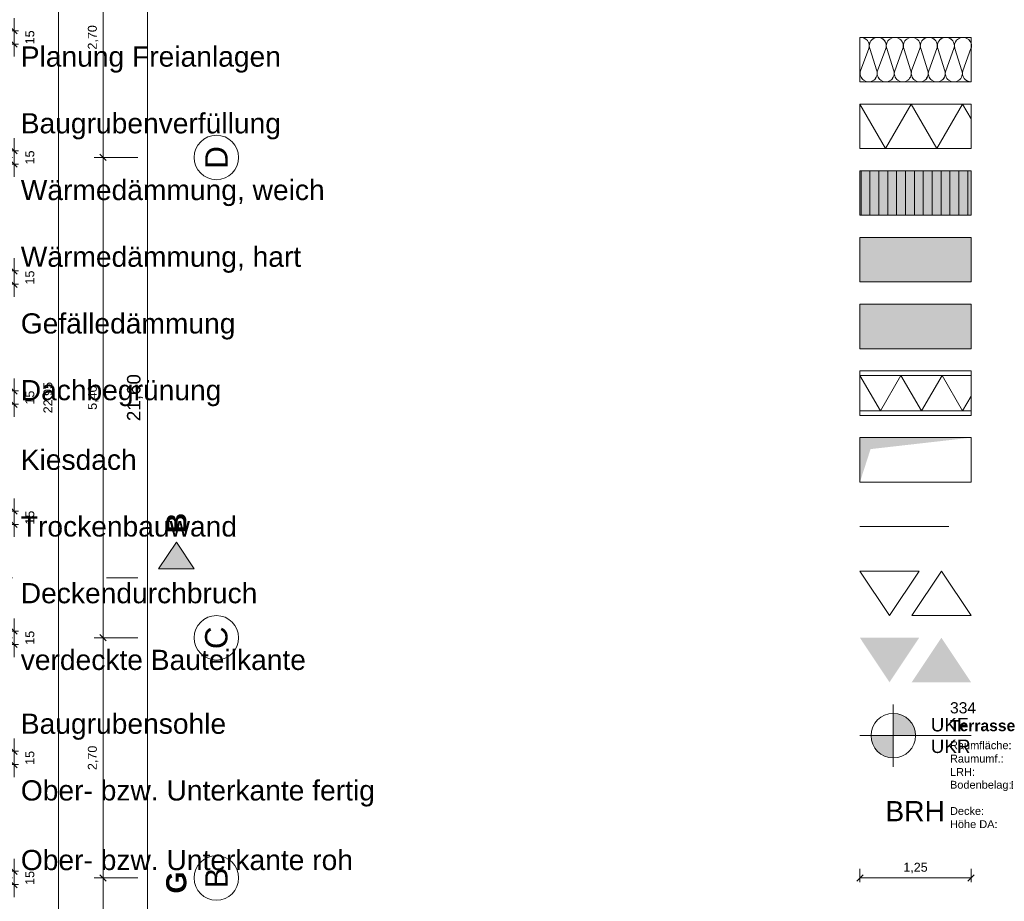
# Model space of a CAD drawing. Header units: metres. Extents: x -49 to 152, y -127 to 99.
# Tile 117 of 177: x 2 to 13, y -16 to -7. Entities that reach past the tile are written whole.
import ezdxf
from ezdxf.enums import TextEntityAlignment as Align

# ---------------------------------------------------------------- set-up
doc = ezdxf.new("R2010")
doc.units = ezdxf.units.M
doc.header["$PDMODE"] = 1
doc.header["$PDSIZE"] = -2
doc.linetypes.add('Achsen 01', pattern=[5.291531, 3.175, -1.058062, 0.352704, -0.705764])
doc.linetypes.add('gestrichelt - 01', pattern=[2, 1, -1])
doc.layers.get('0').update_dxf_attribs({"lineweight": 25})
for name, color, linetype, lineweight, true_color in [('021_DA-Gründach', 7, 'Continuous', 13, 0x555555), ('021_DA-Kiesschüttung', 7, 'Continuous', 13, 0x777777), ('AV1-Achsen', 1, 'Achsen 01', 18, 0xff0000)]:
    doc.layers.add(name, color=color, linetype=linetype, lineweight=lineweight, true_color=true_color)
for name, color, linetype, lineweight in [('_GRU (2D)', 7, 'Continuous', 9), ('_Legende (2D)', 7, 'Continuous', 9), ('_OG 3 (2D)', 7, 'Continuous', 9), ('AV1-Durchbruch', 7, 'Continuous', 5), ('AV1-Schnitt Achsen', 7, 'Achsen 01', 18), ('AV1-Stempel-Raumstempel', 7, 'Continuous', 9), ('Bemaßung-Bemaßung', 7, 'Continuous', 9), ('Keine', 7, 'Continuous', 9)]:
    doc.layers.add(name, color=color, linetype=linetype, lineweight=lineweight)
doc.layers.get('0').freeze()
doc.styles.add('Arial', font='arial.ttf')
doc.styles.add('Arial (bold)', font='arialbd.ttf')
doc.dimstyles.new('COE 50', dxfattribs={"dimtxt": 100.872396, "dimasz": 0.001414, "dimexe": 0.001, "dimexo": 0.01, "dimgap": 0.001, "dimtad": 1, "dimdec": 3, "dimtxsty": 'Arial', "dimblk": 'VW_SLASH-3', "dimblk1": 'VW_SLASH-3', "dimblk2": 'VW_SLASH-3', "dimcen": 0, "dimadec": 3, "dimazin": 0, "dimtfac": 0.8, "dimtdec": 3, "dimtix": 1, "dimtmove": 0, "dimatfit": 0, "dimldrblk": 'VW_SLASH-2', "dimfxl": 0.002, "dimfxlon": 1, "dimfrac": 2, "dimtolj": 1, "dimarcsym": 0})

# ---------------------------------------------------------------- blocks, each defined once
blk = doc.blocks.new('VW_SLASH-3')
at = {"color": 0, "linetype": 'ByBlock', "lineweight": -2, "transparency": 16777216}
blk.add_line((0, 0), (-1, 0), dxfattribs=at)
at = {"color": 0, "linetype": 'Continuous', "lineweight": 15, "transparency": 16777216, "flags": 128}
blk.add_lwpolyline([(0.5, 0.5), (-0.5, -0.5)], dxfattribs=at)
blk = doc.blocks.new('*D548')
at = {"layer": 'Bemaßung-Bemaßung', "color": 0, "lineweight": -2}
for p, q in [((3.575, 0), (3.725, 0)), ((3.675, -0.071), (3.675, -21.529)), ((3.575, -21.6), (3.725, -21.6))]:
    blk.add_line(p, q, dxfattribs=at)
at = {"layer": 'Defpoints', "color": 0}
for p in [(0, 0), (0, -21.6), (3.675, -21.6)]:
    blk.add_point(p, dxfattribs=at)
at = {"layer": 'Bemaßung-Bemaßung', "color": 0, "lineweight": -2, "xscale": 0.070693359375, "yscale": 0.070693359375, "zscale": 0.070693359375}
for p, rotation in [((3.675, 0), 90.00000000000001), ((3.675, -21.6), 270)]:
    blk.add_blockref('VW_SLASH-3', p, dxfattribs=dict(at, rotation=rotation))
at = {"layer": 'Bemaßung-Bemaßung', "color": 0, "insert": (3.534, -10.8), "char_height": 0.1513, "attachment_point": 5, "rotation": 90, "style": 'Arial'}
blk.add_mtext('\\A1;21,60', dxfattribs=at)
blk = doc.blocks.new('VW_SLASH-2')
at = {"color": 0, "linetype": 'ByBlock', "lineweight": -2, "transparency": 16777216}
blk.add_line((0, 0), (-1, 0), dxfattribs=at)
at = {"color": 0, "linetype": 'Continuous', "lineweight": 15, "transparency": 16777216, "flags": 128}
blk.add_lwpolyline([(0.5, 0.5), (-0.5, -0.5)], dxfattribs=at)
blk = doc.blocks.new('*D550')
at = {"layer": 'Bemaßung-Bemaßung', "color": 0, "lineweight": -2}
for p, q in [((3.075, -5.4), (3.225, -5.4)), ((3.175, -8.029), (3.175, -5.471)), ((3.075, -8.1), (3.225, -8.1))]:
    blk.add_line(p, q, dxfattribs=at)
at = {"layer": 'Defpoints', "color": 0}
for p in [(0, -5.4), (3.175, -5.4), (0, -8.1)]:
    blk.add_point(p, dxfattribs=at)
at = {"layer": 'Bemaßung-Bemaßung', "color": 0, "lineweight": -2, "xscale": 0.070693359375, "yscale": 0.070693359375, "zscale": 0.070693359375}
for p, rotation in [((3.175, -5.4), 90), ((3.175, -8.1), 270)]:
    blk.add_blockref('VW_SLASH-3', p, dxfattribs=dict(at, rotation=rotation))
at = {"layer": 'Bemaßung-Bemaßung', "color": 0, "insert": (3.064, -6.75), "char_height": 0.1009, "attachment_point": 5, "rotation": 90, "style": 'Arial'}
blk.add_mtext('\\A1;2,70', dxfattribs=at)
blk = doc.blocks.new('*D551')
at = {"layer": 'Bemaßung-Bemaßung', "color": 0, "lineweight": -2}
for p, q in [((3.075, -8.1), (3.225, -8.1)), ((3.175, -13.429), (3.175, -8.171)), ((3.075, -13.5), (3.225, -13.5))]:
    blk.add_line(p, q, dxfattribs=at)
at = {"layer": 'Defpoints', "color": 0}
for p in [(0, -8.1), (3.175, -8.1), (0, -13.5)]:
    blk.add_point(p, dxfattribs=at)
at = {"layer": 'Bemaßung-Bemaßung', "color": 0, "lineweight": -2, "xscale": 0.070693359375, "yscale": 0.070693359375, "zscale": 0.070693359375}
for p, rotation in [((3.175, -8.1), 90), ((3.175, -13.5), 270)]:
    blk.add_blockref('VW_SLASH-3', p, dxfattribs=dict(at, rotation=rotation))
at = {"layer": 'Bemaßung-Bemaßung', "color": 0, "insert": (3.064, -10.8), "char_height": 0.1009, "attachment_point": 5, "rotation": 90, "style": 'Arial'}
blk.add_mtext('\\A1;5,40', dxfattribs=at)
blk = doc.blocks.new('*D552')
at = {"layer": 'Bemaßung-Bemaßung', "color": 0, "lineweight": -2}
for p, q in [((3.075, -13.5), (3.225, -13.5)), ((3.175, -16.129), (3.175, -13.571)), ((3.075, -16.2), (3.225, -16.2))]:
    blk.add_line(p, q, dxfattribs=at)
at = {"layer": 'Defpoints', "color": 0}
for p in [(0, -13.5), (3.175, -13.5), (0, -16.2)]:
    blk.add_point(p, dxfattribs=at)
at = {"layer": 'Bemaßung-Bemaßung', "color": 0, "lineweight": -2, "xscale": 0.070693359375, "yscale": 0.070693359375, "zscale": 0.070693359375}
for p, rotation in [((3.175, -13.5), 90), ((3.175, -16.2), 270)]:
    blk.add_blockref('VW_SLASH-3', p, dxfattribs=dict(at, rotation=rotation))
at = {"layer": 'Bemaßung-Bemaßung', "color": 0, "insert": (3.064, -14.85), "char_height": 0.1009, "attachment_point": 5, "rotation": 90, "style": 'Arial'}
blk.add_mtext('\\A1;2,70', dxfattribs=at)
blk = doc.blocks.new('*D553')
at = {"layer": 'Bemaßung-Bemaßung', "color": 0, "lineweight": -2}
for p, q in [((3.075, -16.2), (3.225, -16.2)), ((3.175, -21.529), (3.175, -16.271)), ((3.075, -21.6), (3.225, -21.6))]:
    blk.add_line(p, q, dxfattribs=at)
at = {"layer": 'Defpoints', "color": 0}
for p in [(0, -16.2), (3.175, -16.2), (0, -21.6)]:
    blk.add_point(p, dxfattribs=at)
at = {"layer": 'Bemaßung-Bemaßung', "color": 0, "lineweight": -2, "xscale": 0.070693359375, "yscale": 0.070693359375, "zscale": 0.070693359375}
for p, rotation in [((3.175, -16.2), 90), ((3.175, -21.6), 270)]:
    blk.add_blockref('VW_SLASH-3', p, dxfattribs=dict(at, rotation=rotation))
at = {"layer": 'Bemaßung-Bemaßung', "color": 0, "insert": (3.064, -18.9), "char_height": 0.1009, "attachment_point": 5, "rotation": 90, "style": 'Arial'}
blk.add_mtext('\\A1;5,40', dxfattribs=at)
blk = doc.blocks.new('*D554')
at = {"layer": 'Bemaßung-Bemaßung', "color": 0, "lineweight": -2}
for p, q in [((2.575, 0.675), (2.725, 0.675)), ((2.675, 0.604), (2.675, -22.204)), ((2.575, -22.275), (2.725, -22.275))]:
    blk.add_line(p, q, dxfattribs=at)
at = {"layer": 'Defpoints', "color": 0}
for p in [(0.075, 0.675), (0.075, -22.275), (2.675, -22.275)]:
    blk.add_point(p, dxfattribs=at)
at = {"layer": 'Bemaßung-Bemaßung', "color": 0, "lineweight": -2, "xscale": 0.070693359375, "yscale": 0.070693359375, "zscale": 0.070693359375}
for p, rotation in [((2.675, 0.675), 90.00000000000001), ((2.675, -22.275), 270)]:
    blk.add_blockref('VW_SLASH-3', p, dxfattribs=dict(at, rotation=rotation))
at = {"layer": 'Bemaßung-Bemaßung', "color": 0, "insert": (2.564, -10.8), "char_height": 0.1009, "attachment_point": 5, "rotation": 90, "style": 'Arial'}
blk.add_mtext('\\A1;22,95', dxfattribs=at)
blk = doc.blocks.new('*D567')
at = {"layer": 'Bemaßung-Bemaßung', "color": 0, "linetype": 'Continuous', "lineweight": -2}
for p, q in [((2.175, -6.604), (2.175, -6.534)), ((2.075, -6.675), (2.225, -6.675)), ((2.175, -6.825), (2.175, -6.675)), ((2.075, -6.825), (2.225, -6.825)), ((2.175, -6.896), (2.175, -6.966))]:
    blk.add_line(p, q, dxfattribs=at)
at = {"layer": 'Defpoints', "color": 0}
for p in [(0.675, -6.675), (2.175, -6.675), (0.675, -6.825)]:
    blk.add_point(p, dxfattribs=at)
at = {"layer": 'Bemaßung-Bemaßung', "color": 0, "lineweight": -2, "xscale": 0.070693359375, "yscale": 0.070693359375, "zscale": 0.070693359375}
for p, rotation in [((2.175, -6.675), 270), ((2.175, -6.825), 90)]:
    blk.add_blockref('VW_SLASH-3', p, dxfattribs=dict(at, rotation=rotation))
at = {"layer": 'Bemaßung-Bemaßung', "color": 0, "insert": (2.352, -6.75), "char_height": 0.1009, "attachment_point": 5, "rotation": 90, "style": 'Arial'}
blk.add_mtext('\\A1;15', dxfattribs=at)
blk = doc.blocks.new('*D569')
at = {"layer": 'Bemaßung-Bemaßung', "color": 0, "linetype": 'Continuous', "lineweight": -2}
for p, q in [((2.175, -7.954), (2.175, -7.884)), ((2.075, -8.025), (2.225, -8.025)), ((2.175, -8.175), (2.175, -8.025)), ((2.075, -8.175), (2.225, -8.175)), ((2.175, -8.246), (2.175, -8.316))]:
    blk.add_line(p, q, dxfattribs=at)
at = {"layer": 'Defpoints', "color": 0}
for p in [(0.675, -8.025), (2.175, -8.025), (0.675, -8.175)]:
    blk.add_point(p, dxfattribs=at)
at = {"layer": 'Bemaßung-Bemaßung', "color": 0, "lineweight": -2, "xscale": 0.070693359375, "yscale": 0.070693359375, "zscale": 0.070693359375}
for p, rotation in [((2.175, -8.025), 270), ((2.175, -8.175), 90)]:
    blk.add_blockref('VW_SLASH-3', p, dxfattribs=dict(at, rotation=rotation))
at = {"layer": 'Bemaßung-Bemaßung', "color": 0, "insert": (2.352, -8.1), "char_height": 0.1009, "attachment_point": 5, "rotation": 90, "style": 'Arial'}
blk.add_mtext('\\A1;15', dxfattribs=at)
blk = doc.blocks.new('*D571')
at = {"layer": 'Bemaßung-Bemaßung', "color": 0, "linetype": 'Continuous', "lineweight": -2}
for p, q in [((2.175, -9.304), (2.175, -9.234)), ((2.075, -9.375), (2.225, -9.375)), ((2.175, -9.525), (2.175, -9.375)), ((2.075, -9.525), (2.225, -9.525)), ((2.175, -9.596), (2.175, -9.666))]:
    blk.add_line(p, q, dxfattribs=at)
at = {"layer": 'Defpoints', "color": 0}
for p in [(0.675, -9.375), (2.175, -9.375), (0.675, -9.525)]:
    blk.add_point(p, dxfattribs=at)
at = {"layer": 'Bemaßung-Bemaßung', "color": 0, "lineweight": -2, "xscale": 0.070693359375, "yscale": 0.070693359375, "zscale": 0.070693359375}
for p, rotation in [((2.175, -9.375), 270), ((2.175, -9.525), 90)]:
    blk.add_blockref('VW_SLASH-3', p, dxfattribs=dict(at, rotation=rotation))
at = {"layer": 'Bemaßung-Bemaßung', "color": 0, "insert": (2.352, -9.45), "char_height": 0.1009, "attachment_point": 5, "rotation": 90, "style": 'Arial'}
blk.add_mtext('\\A1;15', dxfattribs=at)
blk = doc.blocks.new('*D573')
at = {"layer": 'Bemaßung-Bemaßung', "color": 0, "linetype": 'Continuous', "lineweight": -2}
for p, q in [((2.175, -10.654), (2.175, -10.584)), ((2.075, -10.725), (2.225, -10.725)), ((2.175, -10.875), (2.175, -10.725)), ((2.075, -10.875), (2.225, -10.875)), ((2.175, -10.946), (2.175, -11.016))]:
    blk.add_line(p, q, dxfattribs=at)
at = {"layer": 'Defpoints', "color": 0}
for p in [(0.675, -10.725), (2.175, -10.725), (0.675, -10.875)]:
    blk.add_point(p, dxfattribs=at)
at = {"layer": 'Bemaßung-Bemaßung', "color": 0, "lineweight": -2, "xscale": 0.070693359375, "yscale": 0.070693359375, "zscale": 0.070693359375}
for p, rotation in [((2.175, -10.725), 270), ((2.175, -10.875), 90)]:
    blk.add_blockref('VW_SLASH-3', p, dxfattribs=dict(at, rotation=rotation))
at = {"layer": 'Bemaßung-Bemaßung', "color": 0, "insert": (2.352, -10.8), "char_height": 0.1009, "attachment_point": 5, "rotation": 90, "style": 'Arial'}
blk.add_mtext('\\A1;15', dxfattribs=at)
blk = doc.blocks.new('*D575')
at = {"layer": 'Bemaßung-Bemaßung', "color": 0, "linetype": 'Continuous', "lineweight": -2}
for p, q in [((2.175, -12.004), (2.175, -11.934)), ((2.075, -12.075), (2.225, -12.075)), ((2.175, -12.225), (2.175, -12.075)), ((2.075, -12.225), (2.225, -12.225)), ((2.175, -12.296), (2.175, -12.366))]:
    blk.add_line(p, q, dxfattribs=at)
at = {"layer": 'Defpoints', "color": 0}
for p in [(0.675, -12.075), (2.175, -12.075), (0.675, -12.225)]:
    blk.add_point(p, dxfattribs=at)
at = {"layer": 'Bemaßung-Bemaßung', "color": 0, "lineweight": -2, "xscale": 0.070693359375, "yscale": 0.070693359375, "zscale": 0.070693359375}
for p, rotation in [((2.175, -12.075), 270), ((2.175, -12.225), 90)]:
    blk.add_blockref('VW_SLASH-3', p, dxfattribs=dict(at, rotation=rotation))
at = {"layer": 'Bemaßung-Bemaßung', "color": 0, "insert": (2.352, -12.15), "char_height": 0.1009, "attachment_point": 5, "rotation": 90, "style": 'Arial'}
blk.add_mtext('\\A1;15', dxfattribs=at)
blk = doc.blocks.new('*D577')
at = {"layer": 'Bemaßung-Bemaßung', "color": 0, "linetype": 'Continuous', "lineweight": -2}
for p, q in [((2.175, -13.354), (2.175, -13.284)), ((2.075, -13.425), (2.225, -13.425)), ((2.175, -13.575), (2.175, -13.425)), ((2.075, -13.575), (2.225, -13.575)), ((2.175, -13.646), (2.175, -13.716))]:
    blk.add_line(p, q, dxfattribs=at)
at = {"layer": 'Defpoints', "color": 0}
for p in [(0.675, -13.425), (2.175, -13.425), (0.675, -13.575)]:
    blk.add_point(p, dxfattribs=at)
at = {"layer": 'Bemaßung-Bemaßung', "color": 0, "lineweight": -2, "xscale": 0.070693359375, "yscale": 0.070693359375, "zscale": 0.070693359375}
for p, rotation in [((2.175, -13.425), 270), ((2.175, -13.575), 90)]:
    blk.add_blockref('VW_SLASH-3', p, dxfattribs=dict(at, rotation=rotation))
at = {"layer": 'Bemaßung-Bemaßung', "color": 0, "insert": (2.352, -13.5), "char_height": 0.1009, "attachment_point": 5, "rotation": 90, "style": 'Arial'}
blk.add_mtext('\\A1;15', dxfattribs=at)
blk = doc.blocks.new('*D579')
at = {"layer": 'Bemaßung-Bemaßung', "color": 0, "linetype": 'Continuous', "lineweight": -2}
for p, q in [((2.175, -14.704), (2.175, -14.634)), ((2.075, -14.775), (2.225, -14.775)), ((2.175, -14.925), (2.175, -14.775)), ((2.075, -14.925), (2.225, -14.925)), ((2.175, -14.996), (2.175, -15.066))]:
    blk.add_line(p, q, dxfattribs=at)
at = {"layer": 'Defpoints', "color": 0}
for p in [(0.675, -14.775), (2.175, -14.775), (0.675, -14.925)]:
    blk.add_point(p, dxfattribs=at)
at = {"layer": 'Bemaßung-Bemaßung', "color": 0, "lineweight": -2, "xscale": 0.070693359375, "yscale": 0.070693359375, "zscale": 0.070693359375}
for p, rotation in [((2.175, -14.775), 270), ((2.175, -14.925), 90)]:
    blk.add_blockref('VW_SLASH-3', p, dxfattribs=dict(at, rotation=rotation))
at = {"layer": 'Bemaßung-Bemaßung', "color": 0, "insert": (2.352, -14.85), "char_height": 0.1009, "attachment_point": 5, "rotation": 90, "style": 'Arial'}
blk.add_mtext('\\A1;15', dxfattribs=at)
blk = doc.blocks.new('*D581')
at = {"layer": 'Bemaßung-Bemaßung', "color": 0, "linetype": 'Continuous', "lineweight": -2}
for p, q in [((2.175, -16.054), (2.175, -15.984)), ((2.075, -16.125), (2.225, -16.125)), ((2.175, -16.275), (2.175, -16.125)), ((2.075, -16.275), (2.225, -16.275)), ((2.175, -16.346), (2.175, -16.416))]:
    blk.add_line(p, q, dxfattribs=at)
at = {"layer": 'Defpoints', "color": 0}
for p in [(0.675, -16.125), (2.175, -16.125), (0.675, -16.275)]:
    blk.add_point(p, dxfattribs=at)
at = {"layer": 'Bemaßung-Bemaßung', "color": 0, "lineweight": -2, "xscale": 0.070693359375, "yscale": 0.070693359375, "zscale": 0.070693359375}
for p, rotation in [((2.175, -16.125), 270), ((2.175, -16.275), 90)]:
    blk.add_blockref('VW_SLASH-3', p, dxfattribs=dict(at, rotation=rotation))
at = {"layer": 'Bemaßung-Bemaßung', "color": 0, "insert": (2.352, -16.2), "char_height": 0.1009, "attachment_point": 5, "rotation": 90, "style": 'Arial'}
blk.add_mtext('\\A1;15', dxfattribs=at)
blk = doc.blocks.new('Raumstempel - Symbol - 1 (2D)')
at = {"layer": 'AV1-Stempel-Raumstempel', "attachment_point": 1, "line_spacing_factor": 0.967919, "style": 'Arial'}
for s, insert, char_height in [('m²', (1.622, -0.674), 0.0883), ('Raumfläche:', (0.2, -0.674), 0.08826), ('Raumumf.:', (0.2, -0.824), 0.0883), ('m', (1.622, -0.824), 0.0883), ('LRH:', (0.2, -0.974), 0.0883), ('m', (1.622, -0.974), 0.0883), ('Bodenbelag:', (0.2, -1.118), 0.08826), ('Decke:', (0.2, -1.413), 0.0883), ('Höhe DA:', (0.2, -1.561), 0.0883), ('m', (1.622, -1.563), 0.0883)]:
    blk.add_mtext(s, dxfattribs=dict(at, insert=insert, char_height=char_height))
at = {"layer": 'AV1-Stempel-Raumstempel'}
for tag, style, p in [('Raumnummer', 'Arial', (0.2, -0.234)), ('Raumname', 'Arial (bold)', (0.2, -0.434))]:
    blk.add_attdef(tag, text='', height=0.126, dxfattribs=dict(at, style=style)).set_placement(p, align=Align.TOP_LEFT)
at = {"layer": 'AV1-Stempel-Raumstempel', "style": 'Arial'}
for tag, p in [('Raumfläche', (1.572, -0.674)), ('Raumumfang', (1.572, -0.824)), ('LRH', (1.572, -0.974)), ('Bodenbelag', (1.725, -1.12)), ('Bodendetail', (1.725, -1.267)), ('Decke', (1.728, -1.415)), ('Höhe_DA', (1.572, -1.563))]:
    blk.add_attdef(tag, text='', height=0.0883, dxfattribs=at).set_placement(p, align=Align.TOP_RIGHT)
blk = doc.blocks.new('Group-900')
at = {"layer": 'Keine', "color": 253, "linetype": 'Continuous', "lineweight": 9, "transparency": 33554687, "flags": 128}
for points in [[(-103.351, 16.222, -0.324435), (-103.385, 16.115, -0.324435), (-103.498, 16.115, -0.324435), (-103.533, 16.222), (-103.44, 16.472, 0.324488), (-103.475, 16.579, 0.324488), (-103.588, 16.579, 0.324488), (-103.622, 16.472), (-103.542, 16.222, -0.324435), (-103.577, 16.115, -0.324435), (-103.689, 16.115, -0.324435), (-103.724, 16.222), (-103.632, 16.472, 0.54007), (-103.732, 16.597)], [(-103.724, 16.222, 1.372583), (-103.542, 16.222), (-103.622, 16.472, -1.372995), (-103.44, 16.472), (-103.533, 16.222, 1.372583), (-103.351, 16.222), (-103.431, 16.472, -1.372995), (-103.249, 16.472), (-103.341, 16.222, 1.372583), (-103.159, 16.222), (-103.239, 16.472, -1.372995), (-103.057, 16.472), (-103.15, 16.222, 1.372583), (-102.968, 16.222), (-103.048, 16.472, -1.372995), (-102.866, 16.472), (-102.958, 16.222, 1.372583), (-102.776, 16.222), (-102.856, 16.472, -1.372995), (-102.674, 16.472)], [(-103.15, 16.222, 0.324435), (-103.115, 16.115, 0.324435), (-103.002, 16.115, 0.324435), (-102.968, 16.222), (-103.048, 16.472, -0.324488), (-103.013, 16.579, -0.324488), (-102.901, 16.579, -0.324488), (-102.866, 16.472), (-102.958, 16.222, 0.324435), (-102.923, 16.115, 0.324435), (-102.811, 16.115, 0.324435), (-102.776, 16.222), (-102.856, 16.472, -0.324488), (-102.821, 16.579, -0.324488), (-102.709, 16.579, -0.324488), (-102.674, 16.472), (-102.767, 16.222, 0.324435), (-102.732, 16.115, 0.324435), (-102.619, 16.115, 0.324435), (-102.584, 16.222), (-102.665, 16.472, -0.269436), (-102.644, 16.566, -0.269436), (-102.553, 16.595, -0.269436), (-102.482, 16.529)], [(-102.482, 16.529, -0.14867), (-102.482, 16.473)], [(-102.482, 16.473, -0.004159), (-102.483, 16.472), (-102.575, 16.222, 0.514712), (-102.482, 16.097)], [(-103.732, 16.217, -0.131588), (-103.732, 16.168)]]:
    blk.add_lwpolyline(points, format="xyb", dxfattribs=at)
blk = doc.blocks.new('Group-901')
at = {"layer": 'Keine', "color": 7, "transparency": 33554687}
blk.add_blockref('Group-900', (0, 0), dxfattribs=at)
blk = doc.blocks.new('Parametric Object-101')
at = {"layer": 'Keine', "color": 7, "transparency": 33554687}
blk.add_blockref('Group-901', (0, 0), dxfattribs=at)
at = {"layer": 'Keine', "color": 0, "flags": 1}
for tag in ['IFC_UUID', 'instanceID', 'prm0_name', 'prm0_type', 'prm0_value', 'prm1_name', 'prm1_type', 'prm1_value', 'prm2_name', 'prm2_type', 'prm2_value', 'prm3_name', 'prm3_type', 'prm3_value', 'prm4_name', 'prm4_type', 'prm4_value', 'prm5_name', 'prm5_type', 'prm5_value', 'prm6_name', 'prm6_type', 'prm6_value']:
    blk.add_attdef(tag, (11.673, -7.273), '', height=0.00018, dxfattribs=at)
blk = doc.blocks.new('Group-903')
at = {"layer": 'Keine', "color": 253, "linetype": 'Continuous', "lineweight": 9, "transparency": 33554687, "flags": 128}
blk.add_lwpolyline([(-103.732, 16.497), (-103.501, 16.097), (-103.27, 16.497), (-103.039, 16.097), (-102.808, 16.497), (-102.578, 16.097), (-102.482, 16.262)], dxfattribs=at)
blk = doc.blocks.new('Group-904')
at = {"layer": 'Keine', "color": 7, "transparency": 33554687}
blk.add_blockref('Group-903', (0, 0), dxfattribs=at)
blk = doc.blocks.new('Parametric Object-102')
at = {"layer": 'Keine', "color": 7, "transparency": 33554687}
blk.add_blockref('Group-904', (0, 0), dxfattribs=at)
at = {"layer": 'Keine', "color": 0, "flags": 1}
for tag in ['IFC_UUID', 'instanceID', 'prm0_name', 'prm0_type', 'prm0_value', 'prm1_name', 'prm1_type', 'prm1_value', 'prm2_name', 'prm2_type', 'prm2_value', 'prm3_name', 'prm3_type', 'prm3_value', 'prm4_name', 'prm4_type', 'prm4_value', 'prm5_name', 'prm5_type', 'prm5_value', 'prm6_name', 'prm6_type', 'prm6_value']:
    blk.add_attdef(tag, (11.687, -10.95), '', height=0.00018, dxfattribs=at)
blk = doc.blocks.new('Group-905')
at = {"layer": 'Keine', "color": 7, "linetype": 'Continuous', "lineweight": 9, "transparency": 33554687, "flags": 128}
for points in [[(11.687, -12.75), (12.02, -13.25), (12.353, -12.75)], [(12.27, -13.25), (12.603, -12.75), (12.937, -13.25)]]:
    blk.add_lwpolyline(points, close=True, dxfattribs=at)
blk = doc.blocks.new('Group-906')
at = {"layer": 'Keine', "color": 7, "linetype": 'Continuous', "lineweight": 9, "transparency": 33554687}
for points in [[(11.687, -13.5), (12.02, -14), (12.353, -13.5)], [(12.27, -14), (12.603, -13.5), (12.937, -14)]]:
    blk.add_solid(points, dxfattribs=at)
blk = doc.blocks.new('Group-907')
at = {"layer": 'Keine', "color": 7, "transparency": 33554687, "char_height": 0.1513, "attachment_point": 4, "line_spacing_factor": 0.967718, "style": 'Arial'}
for s, insert in [('UKF', (12.484, -14.478)), ('UKR', (12.484, -14.721))]:
    blk.add_mtext(s, dxfattribs=dict(at, insert=insert))
at = {"color": 255, "linetype": 'Continuous', "lineweight": 9, "transparency": 33554687}
blk.add_wipeout([(12.062, -14.85), (11.885, -14.777), (11.812, -14.6), (11.885, -14.423), (12.061, -14.35), (12.238, -14.423), (12.312, -14.599), (12.239, -14.776)], dxfattribs=at).dxf.layer = 'Keine'
at = {"layer": 'Keine', "linetype": 'Continuous', "lineweight": 0, "transparency": 33554687}
h = blk.add_hatch(color=7, dxfattribs=at)
edge = h.paths.add_edge_path()
edge.add_arc((12.062, -14.6), 0.25, 0, 90)
edge.add_line((12.062, -14.35), (12.062, -14.6))
edge.add_line((12.062, -14.6), (12.312, -14.6))
h = blk.add_hatch(color=7, dxfattribs=at)
edge = h.paths.add_edge_path()
edge.add_arc((12.062, -14.6), 0.25, 180, 270)
edge.add_line((12.062, -14.85), (12.062, -14.6))
edge.add_line((12.062, -14.6), (11.812, -14.6))
at = {"layer": 'Keine', "color": 7, "linetype": 'Continuous', "lineweight": 9, "transparency": 33554687}
for p, q in [((12.062, -14.25), (12.062, -14.95)), ((11.687, -14.6), (12.937, -14.6))]:
    blk.add_line(p, q, dxfattribs=at)
blk.add_circle((12.062, -14.6), 0.25, dxfattribs=at)
for start, end in [(0, 90), (180, 270)]:
    blk.add_arc((12.062, -14.6), 0.25, start, end, dxfattribs=at)
blk = doc.blocks.new('Group-910')
at = {"layer": 'Keine', "color": 253, "linetype": 'Continuous', "lineweight": 9, "transparency": 33554687, "flags": 128}
blk.add_lwpolyline([(-103.732, 16.597), (-103.444, 16.097), (-103.155, 16.597), (-102.866, 16.097), (-102.578, 16.597), (-102.482, 16.432)], dxfattribs=at)
blk = doc.blocks.new('Group-911')
at = {"layer": 'Keine', "color": 7, "transparency": 33554687}
blk.add_blockref('Group-910', (0, 0), dxfattribs=at)
blk = doc.blocks.new('Parametric Object-103')
at = {"layer": 'Keine', "color": 7, "transparency": 33554687}
blk.add_blockref('Group-911', (0, 0), dxfattribs=at)
at = {"layer": 'Keine', "color": 0, "flags": 1}
for tag in ['IFC_UUID', 'instanceID', 'prm0_name', 'prm0_type', 'prm0_value', 'prm1_name', 'prm1_type', 'prm1_value', 'prm2_name', 'prm2_type', 'prm2_value', 'prm3_name', 'prm3_type', 'prm3_value', 'prm4_name', 'prm4_type', 'prm4_value', 'prm5_name', 'prm5_type', 'prm5_value', 'prm6_name', 'prm6_type', 'prm6_value']:
    blk.add_attdef(tag, (11.687, -8), '', height=0.00018, dxfattribs=at)
blk = doc.blocks.new('*D2409')
at = {"layer": 'Bemaßung-Bemaßung', "color": 0, "linetype": 'Continuous', "lineweight": -2, "transparency": 33554687}
for p, q in [((11.687, -16.099), (11.687, -16.249)), ((12.937, -16.099), (12.937, -16.249)), ((12.866, -16.199), (11.757, -16.199))]:
    blk.add_line(p, q, dxfattribs=at)
at = {"layer": 'Defpoints', "color": 0, "transparency": 33554687}
for p in [(11.687, -15.949), (12.937, -15.949), (11.687, -16.199)]:
    blk.add_point(p, dxfattribs=at)
at = {"layer": 'Bemaßung-Bemaßung', "color": 0, "lineweight": -2, "xscale": 0.070693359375, "yscale": 0.070693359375, "zscale": 0.070693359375, "rotation": 180}
blk.add_blockref('VW_SLASH-3', (11.687, -16.199), dxfattribs=at)
at = {"layer": 'Bemaßung-Bemaßung', "color": 0, "lineweight": -2, "xscale": 0.070693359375, "yscale": 0.070693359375, "zscale": 0.070693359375}
blk.add_blockref('VW_SLASH-3', (12.937, -16.199), dxfattribs=at)
at = {"layer": 'Bemaßung-Bemaßung', "color": 0, "lineweight": 25, "transparency": 33554687, "insert": (12.312, -16.089), "char_height": 0.1009, "attachment_point": 5, "style": 'Arial'}
blk.add_mtext('\\A1;1,25', dxfattribs=at)
blk = doc.blocks.new('Group-880')
at = {"layer": 'AV1-Achsen'}
blk.add_line((-43.35, -16.2), (4.2, -16.2), dxfattribs=at)
at = {"layer": 'AV1-Achsen', "linetype": 'Continuous'}
blk.add_circle((4.45, -16.2), 0.25, dxfattribs=at)
at = {"layer": 'AV1-Achsen', "insert": (4.45, -16.2), "char_height": 0.252, "attachment_point": 5, "rotation": 90, "line_spacing_factor": 0.969122, "style": 'Arial'}
blk.add_mtext('B', dxfattribs=at)
blk = doc.blocks.new('Group-882')
at = {"layer": 'AV1-Achsen'}
blk.add_line((-43.35, -13.5), (4.2, -13.5), dxfattribs=at)
at = {"layer": 'AV1-Achsen', "linetype": 'Continuous'}
blk.add_circle((4.45, -13.5), 0.25, dxfattribs=at)
at = {"layer": 'AV1-Achsen', "insert": (4.45, -13.5), "char_height": 0.252, "attachment_point": 5, "rotation": 90, "line_spacing_factor": 0.969122, "style": 'Arial'}
blk.add_mtext('C', dxfattribs=at)
blk = doc.blocks.new('Group-884')
at = {"layer": 'AV1-Achsen'}
blk.add_line((-43.35, -8.1), (4.2, -8.1), dxfattribs=at)
at = {"layer": 'AV1-Achsen', "linetype": 'Continuous'}
blk.add_circle((4.45, -8.1), 0.25, dxfattribs=at)
at = {"layer": 'AV1-Achsen', "insert": (4.45, -8.1), "char_height": 0.252, "attachment_point": 5, "rotation": 90, "line_spacing_factor": 0.969122, "style": 'Arial'}
blk.add_mtext('D', dxfattribs=at)
blk = doc.blocks.new('Group-885')
at = {"layer": 'AV1-Schnitt Achsen', "insert": (4, -16.375), "char_height": 0.227, "attachment_point": 4, "rotation": 90, "line_spacing_factor": 0.969122, "style": 'Arial (bold)'}
blk.add_mtext('G', dxfattribs=at)
blk = doc.blocks.new('Group-887')
at = {"layer": 'AV1-Schnitt Achsen', "linetype": 'Continuous', "lineweight": 0}
blk.add_hatch(color=7, dxfattribs=at).paths.add_polyline_path([(3.8, -12.725), (4.2, -12.725), (4, -12.425)])
at = {"layer": 'AV1-Schnitt Achsen'}
blk.add_line((-43.35, -12.825), (4.2, -12.825), dxfattribs=at)
at = {"layer": 'AV1-Schnitt Achsen', "linetype": 'Continuous', "flags": 128}
blk.add_lwpolyline([(3.8, -12.725), (4.2, -12.725), (4, -12.425)], close=True, dxfattribs=at)
at = {"layer": 'AV1-Schnitt Achsen', "insert": (4, -12.325), "char_height": 0.227, "attachment_point": 4, "rotation": 90, "line_spacing_factor": 0.969122, "style": 'Arial (bold)'}
blk.add_mtext('B', dxfattribs=at)
blk = doc.blocks.new('GRU (2D)')
at = {"layer": 'AV1-Achsen', "color": 7}
for name in ['Group-884', 'Group-882', 'Group-880']:
    blk.add_blockref(name, (0, 0), dxfattribs=at)
at = {"layer": 'AV1-Schnitt Achsen', "color": 7}
for name in ['Group-887', 'Group-885']:
    blk.add_blockref(name, (0, 0), dxfattribs=at)
blk = doc.blocks.new('OG 3 (2D)')
at = {"layer": 'AV1-Stempel-Raumstempel'}
blk.add_blockref('Raumstempel - Symbol - 1 (2D)', (12.5, -13.99), dxfattribs=at).add_auto_attribs({'Raumname': 'Terrasse', 'Raumnummer': '334', 'Bodendetail': '(BA 4.7)', 'Raumfläche': '16,95', 'LRH': '3', 'Raumumfang': '19,38', 'Höhe_DA': '0,25', 'Decke': 'Metalldecke', 'Bodenbelag': 'Betonwerkstein'})
at = {"layer": 'Bemaßung-Bemaßung'}
dim = blk.add_linear_dim(base=(2.675, -22.275), p1=(0.075, 0.675), p2=(0.075, -22.275), angle=270, text='22,95', dimstyle='COE 50', override={"dimtxt": 0.100872, "dimasz": 0.070693, "dimexe": 0.05, "dimgap": 0.05, "dimpost": '<>', "dimtxsty": 'Arial', "dimtmove": 2, "dimfxl": 0.1}, dxfattribs=at)
dim.commit()
dim.dimension.update_dxf_attribs({"geometry": '*D554', "text_midpoint": (2.5644, -10.8)})
at = {"layer": 'Bemaßung-Bemaßung', "color": 1}
dim = blk.add_linear_dim(base=(3.675, -21.6), p1=(0, 0), p2=(0, -21.6), angle=270, text='21,60', dimstyle='COE 50', override={"dimtxt": 0.151309, "dimasz": 0.070693, "dimexe": 0.05, "dimgap": 0.05, "dimpost": '<>', "dimtxsty": 'Arial', "dimtmove": 2, "dimfxl": 0.1}, dxfattribs=at)
dim.commit()
dim.dimension.update_dxf_attribs({"geometry": '*D548', "text_midpoint": (3.5341, -10.8)})
for p1, p2, text, picture, middle in [((0, -8.1), (0, -5.4), '2,70', '*D550', (3.0644, -6.75)), ((0, -13.5), (0, -8.1), '5,40', '*D551', (3.0644, -10.8)), ((0, -16.2), (0, -13.5), '2,70', '*D552', (3.0644, -14.85)), ((0, -21.6), (0, -16.2), '5,40', '*D553', (3.0644, -18.9))]:
    dim = blk.add_aligned_dim(p1=p1, p2=p2, distance=-3.175, text=text, dimstyle='COE 50', override={"dimtxt": 0.100872, "dimasz": 0.070693, "dimexe": 0.05, "dimgap": 0.05, "dimpost": '<>', "dimtxsty": 'Arial', "dimtmove": 2, "dimfxl": 0.1}, dxfattribs=at)
    dim.commit()
    dim.dimension.update_dxf_attribs({"geometry": picture, "text_midpoint": middle})
at = {"layer": 'Bemaßung-Bemaßung', "linetype": 'Continuous'}
for base, p1, p2, picture, middle in [((2.175, -6.675), (0.675, -6.825), (0.675, -6.675), '*D567', (2.3515, -6.75)), ((2.175, -8.025), (0.675, -8.175), (0.675, -8.025), '*D569', (2.3515, -8.1)), ((2.175, -9.375), (0.675, -9.525), (0.675, -9.375), '*D571', (2.3515, -9.45)), ((2.175, -10.725), (0.675, -10.875), (0.675, -10.725), '*D573', (2.3515, -10.8)), ((2.175, -12.075), (0.675, -12.225), (0.675, -12.075), '*D575', (2.3515, -12.15)), ((2.175, -13.425), (0.675, -13.575), (0.675, -13.425), '*D577', (2.3515, -13.5)), ((2.175, -14.775), (0.675, -14.925), (0.675, -14.775), '*D579', (2.3515, -14.85)), ((2.175, -16.125), (0.675, -16.275), (0.675, -16.125), '*D581', (2.3515, -16.2))]:
    dim = blk.add_linear_dim(base=base, p1=p1, p2=p2, angle=270, text='15', dimstyle='COE 50', override={"dimtxt": 0.100872, "dimasz": 0.070693, "dimexe": 0.05, "dimgap": 0.05, "dimpost": '<>', "dimtxsty": 'Arial', "dimtix": 0, "dimtmove": 2, "dimfxl": 0.1}, dxfattribs=at)
    dim.commit()
    dim.dimension.update_dxf_attribs({"geometry": picture, "text_midpoint": middle})
blk = doc.blocks.new('Legende (2D)')
at = {"layer": '021_DA-Gründach', "linetype": 'Continuous', "lineweight": 0}
blk.add_hatch(color=71, dxfattribs=at).paths.add_polyline_path([(11.6867, -9), (12.9367, -9), (12.9367, -9.5), (11.6867, -9.5)])
at = {"layer": '021_DA-Kiesschüttung', "linetype": 'Continuous', "lineweight": 0}
blk.add_hatch(color=255, dxfattribs=at).paths.add_polyline_path([(11.6867, -9.75), (12.9367, -9.75), (12.9367, -10.25), (11.6867, -10.25)])
at = {"layer": 'Keine', "linetype": 'Continuous', "lineweight": 0, "transparency": 33554559}
blk.add_hatch(color=254, dxfattribs=at).paths.add_polyline_path([(11.6867, -8.25), (12.9367, -8.25), (12.9367, -8.75), (11.6867, -8.75)])
at = {"layer": 'Keine', "linetype": 'Continuous', "lineweight": 9, "transparency": 33554559}
h = blk.add_hatch(dxfattribs=at)
h.set_pattern_fill('Dachgefälle', color=9, style=0, pattern_type=2)
h.set_pattern_definition([(90, (0, 0), (0.1, 0), [])])
h.paths.add_polyline_path([(11.6867, -8.25), (12.9367, -8.25), (12.9367, -8.75), (11.6867, -8.75)])
at = {"layer": '021_DA-Gründach', "flags": 128}
blk.add_lwpolyline([(11.6867, -9), (12.9367, -9), (12.9367, -9.5), (11.6867, -9.5)], close=True, dxfattribs=at)
at = {"layer": '021_DA-Kiesschüttung', "flags": 128}
blk.add_lwpolyline([(11.6867, -9.75), (12.9367, -9.75), (12.9367, -10.25), (11.6867, -10.25)], close=True, dxfattribs=at)
at = {"layer": 'Keine', "color": 7, "linetype": 'gestrichelt - 01', "lineweight": 9, "transparency": 33554687}
blk.add_line((11.6867, -12.25), (12.9367, -12.25), dxfattribs=at)
at = {"layer": 'Keine', "color": 7, "linetype": 'Continuous', "lineweight": 9, "transparency": 33554687, "flags": 128}
for points in [[(11.6867, -7.25), (12.9367, -7.25), (12.9367, -6.75), (11.6867, -6.75)], [(11.6867, -8), (12.9367, -8), (12.9367, -7.5), (11.6867, -7.5)], [(11.6867, -8.75), (12.9367, -8.75), (12.9367, -8.25), (11.6867, -8.25)], [(11.6867, -9.5), (12.9367, -9.5), (12.9367, -9), (11.6867, -9)], [(11.6867, -10.25), (12.9367, -10.25), (12.9367, -9.75), (11.6867, -9.75)], [(11.6867, -11.75), (12.9367, -11.75), (12.9367, -11.25), (11.6867, -11.25)]]:
    blk.add_lwpolyline(points, close=True, dxfattribs=at)
at = {"layer": 'Keine', "color": 253, "linetype": 'Continuous', "lineweight": 9, "transparency": 33554687, "flags": 128}
blk.add_lwpolyline([(11.6867, -8.25), (12.9367, -8.25), (12.9367, -8.75), (11.6867, -8.75)], close=True, dxfattribs=at)
at = {"layer": 'Keine', "color": 253, "transparency": 33554687}
for name, p in [('Parametric Object-101', (115.4189, -23.347)), ('Parametric Object-103', (115.4189, -24.097)), ('Parametric Object-102', (115.4189, -27.047))]:
    blk.add_blockref(name, p, dxfattribs=at)
at = {"layer": 'Keine', "color": 7, "transparency": 33554687}
for name in ['Group-905', 'Group-906', 'Group-907']:
    blk.add_blockref(name, (0, 0), dxfattribs=at)
at = {"layer": 'Keine', "color": 7, "transparency": 33554687, "attachment_point": 4, "line_spacing_factor": 0.969122, "style": 'Arial'}
for s, insert, char_height in [('Planung Freianlagen', (2.2496, -7), 0.226963), ('Baugrubenverfüllung', (2.2496, -7.75), 0.226963), ('Wärmedämmung, weich', (2.2496, -8.5), 0.226963), ('Wärmedämmung, hart', (2.2496, -9.25), 0.226963), ('Gefälledämmung', (2.2496, -10), 0.226963), ('Dachbegrünung', (2.2496, -10.75), 0.226963), ('Kiesdach', (2.2496, -11.5), 0.22696), ('Trockenbauwand', (2.2496, -12.25), 0.226963), ('Deckendurchbruch', (2.2496, -13), 0.226963), ('verdeckte Bauteilkante', (2.2496, -13.75), 0.226963), ('Baugrubensohle', (2.2504, -14.5), 0.226963), ('Ober- bzw. Unterkante fertig', (2.2504, -15.25), 0.226963), ('BRH', (11.9734, -15.4492), 0.22696), ('Ober- bzw. Unterkante roh', (2.2504, -16), 0.226963)]:
    blk.add_mtext(s, dxfattribs=dict(at, insert=insert, char_height=char_height))
at = {"layer": 'Bemaßung-Bemaßung', "color": 7, "linetype": 'Continuous', "lineweight": 25, "transparency": 33554687}
dim = blk.add_linear_dim(base=(11.6867, -16.1992), p1=(12.9367, -15.9492), p2=(11.6867, -15.9492), text='1,25', dimstyle='COE 50', override={"dimtxt": 0.100872, "dimasz": 0.070693, "dimexe": 0.05, "dimgap": 0.05, "dimpost": '<>', "dimtxsty": 'Arial', "dimtmove": 2, "dimfxl": 0.1}, dxfattribs=at)
dim.commit()
dim.dimension.update_dxf_attribs({"geometry": '*D2409', "text_midpoint": (12.3117, -16.0885)})
at = {"color": 255, "linetype": 'Continuous', "lineweight": 9, "transparency": 33554687}
for points, layer in [([(11.6867, -11.25), (12.9367, -11.25), (12.9367, -11.75), (11.6867, -11.75)], 'AV1-Durchbruch'), ([(12.9367, -10.55), (12.9367, -10.5), (11.6867, -10.5), (11.6867, -10.55)], 'Keine'), ([(12.9367, -11), (12.9367, -10.95), (11.6867, -10.95), (11.6867, -11)], 'Keine')]:
    blk.add_wipeout(points, dxfattribs=at).dxf.layer = layer
at = {"layer": 'AV1-Durchbruch', "linetype": 'Continuous', "lineweight": 9, "flags": 128}
blk.add_lwpolyline([(11.6867, -11.25), (12.9367, -11.25), (12.9367, -11.75), (11.6867, -11.75)], close=True, dxfattribs=at)
at = {"layer": 'AV1-Durchbruch', "color": 252}
blk.add_solid([(12.9367, -11.25), (11.8068, -11.3787), (11.6867, -11.25), (11.6872, -11.75)], dxfattribs=at)
at = {"layer": 'Keine', "color": 7, "linetype": 'Continuous', "lineweight": 9, "transparency": 33554687, "flags": 128}
for points in [[(12.9367, -10.55), (12.9367, -10.5), (11.6867, -10.5), (11.6867, -10.55)], [(11.6867, -11), (12.9367, -11), (12.9367, -10.5), (11.6867, -10.5)], [(12.9367, -11), (12.9367, -10.95), (11.6867, -10.95), (11.6867, -11)]]:
    blk.add_lwpolyline(points, close=True, dxfattribs=at)

msp = doc.modelspace()

# ---------------------------------------------------------------- block references
at = {"layer": '_OG 3 (2D)'}
msp.add_blockref('OG 3 (2D)', (0, 0), dxfattribs=at)

# ---------------------------------------------------------------- next in the draw order: block references
at = {"layer": '_Legende (2D)'}
msp.add_blockref('Legende (2D)', (0, 0), dxfattribs=at)

# ---------------------------------------------------------------- next in the draw order: block references
at = {"layer": '_GRU (2D)'}
msp.add_blockref('GRU (2D)', (0, 0), dxfattribs=at)

doc.saveas('drawing.dxf')
